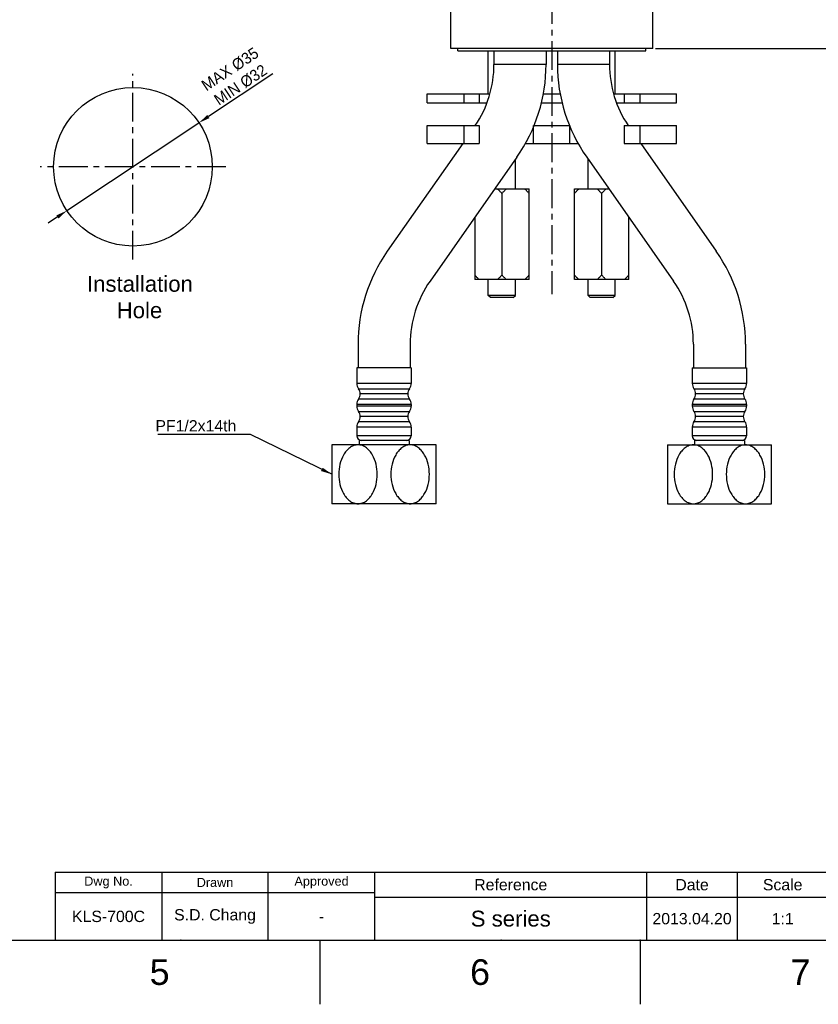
# Model space of a CAD drawing. Header units: millimetres. Extents: x 601 to 1195, y -13 to 407.
# Tile 2 of 6: x 903 to 1079, y -13 to 204. Entities that reach past the tile are written whole.
import ezdxf

# ---------------------------------------------------------------- set-up
doc = ezdxf.new("R2010")
doc.units = ezdxf.units.MM
doc.header["$LTSCALE"] = 0.1
doc.linetypes.add('CENTERX2', pattern=[101.6, 63.5, -12.7, 12.7, -12.7])
for name, color, linetype in [('02___PRT_ALL_AXES', 7, 'Continuous'), ('CENTER', 1, 'CENTERX2'), ('DIM', 3, 'Continuous'), ('FORM', 7, 'Continuous'), ('TEXT', 2, 'Continuous')]:
    doc.layers.add(name, color=color, linetype=linetype)
doc.styles.get("Standard").update_dxf_attribs({"font": 'arial_0.ttf'})
doc.dimstyles.new('ISO-25', dxfattribs={"dimtxt": 2.5, "dimasz": 2.5, "dimexe": 1.25, "dimexo": 0.625, "dimtad": 1, "dimtxsty": 'Standard', "dimcen": 2.5, "dimadec": 0, "dimazin": 0, "dimtfac": 1, "dimtmove": 0, "dimatfit": 3, "dimfxl": 1, "dimarcsym": 0})

# ---------------------------------------------------------------- blocks, each defined once
blk = doc.blocks.new('*D2')
at = {"layer": 'Defpoints', "color": 0, "transparency": 16777216}
for p in [(942.07, 181.32), (912.93, 161.93)]:
    blk.add_point(p, dxfattribs=at)
at = {"layer": 'DIM', "color": 0, "lineweight": -2, "transparency": 16777216}
for p, q in [((958.36, 192.16), (944.15, 182.7)), ((912.93, 161.93), (942.07, 181.32)), ((910.85, 160.54), (908.77, 159.16))]:
    blk.add_line(p, q, dxfattribs=at)
at = {"layer": 'DIM', "color": 0, "transparency": 16777216}
for points in [[(943.92, 183.05), (944.38, 182.36), (942.07, 181.32)], [(910.62, 160.89), (911.08, 160.2), (912.93, 161.93)]]:
    blk.add_solid(points, dxfattribs=at)
at = {"layer": 'DIM', "color": 0, "transparency": 16777216, "insert": (950.1, 191.42), "char_height": 2.5, "attachment_point": 5, "rotation": 33.6436}
blk.add_mtext('{\\fMS PGothic|b0|i0|c129|p34;MAX %%C35\\PMIN %%C32}', dxfattribs=at)
blk = doc.blocks.new('*D3')
at = {"layer": 'Defpoints', "color": 0, "transparency": 16777216}
for p in [(1020.42, 303.32), (1042.22, 197.72), (1084.63, 197.72)]:
    blk.add_point(p, dxfattribs=at)
at = {"layer": 'DIM', "color": 0, "lineweight": -2, "transparency": 16777216}
for p, q in [((1021.04, 303.32), (1085.88, 303.32)), ((1084.63, 300.82), (1084.63, 200.22)), ((1042.84, 197.72), (1085.88, 197.72))]:
    blk.add_line(p, q, dxfattribs=at)
at = {"layer": 'DIM', "color": 0, "transparency": 16777216}
for points in [[(1084.22, 300.82), (1085.05, 300.82), (1084.63, 303.32)], [(1084.22, 200.22), (1085.05, 200.22), (1084.63, 197.72)]]:
    blk.add_solid(points, dxfattribs=at)
at = {"layer": 'DIM', "color": 0, "transparency": 16777216, "insert": (1082.73, 250.52), "char_height": 2.5, "attachment_point": 5, "rotation": 90}
blk.add_mtext('105', dxfattribs=at)

msp = doc.modelspace()

# ---------------------------------------------------------------- linework, layer by layer
at = {"color": 7, "linetype": 'Continuous'}
for p, q in [((997.618, 197.724), (997.618, 277.724)), ((1042.218, 197.724), (1042.218, 277.724)), ((1042.218, 197.724), (997.618, 197.724)), ((1007.168, 197.224), (1007.168, 194.224)), ((1018.668, 197.224), (1018.668, 194.224)), ((1021.168, 197.224), (1021.168, 194.224)), ((1032.668, 197.224), (1032.668, 194.224)), ((1018.668, 194.224), (1007.168, 194.224)), ((1032.668, 194.224), (1021.168, 194.224)), ((992.419, 187.724), (1006.231, 187.724)), ((1000.511, 187.724), (1000.511, 185.724)), ((1003.922, 187.724), (1003.922, 185.724)), ((1033.606, 187.724), (1047.418, 187.724)), ((1035.914, 187.724), (1035.914, 185.724)), ((1039.326, 187.724), (1039.326, 185.724)), ((992.419, 185.724), (1005.561, 185.724)), ((1034.276, 185.724), (1047.418, 185.724)), ((992.419, 180.724), (1003.922, 180.724)), ((1000.511, 180.724), (1000.511, 176.724)), ((1003.922, 180.724), (1003.922, 176.724)), ((1035.914, 180.724), (1047.418, 180.724)), ((1035.914, 180.724), (1035.914, 176.724)), ((1039.326, 180.724), (1039.326, 176.724)), ((1000.269, 176.724), (983.634, 152.967)), ((992.419, 176.724), (1003.922, 176.724)), ((1035.914, 176.724), (1047.418, 176.724)), ((1039.568, 176.724), (1056.203, 152.967)), ((1012.203, 173.719), (993.054, 146.371)), ((1027.634, 173.719), (1046.783, 146.371)), ((1011.918, 143.224), (1005.918, 143.224)), ((1006.418, 142.724), (1005.918, 143.224)), ((1011.418, 142.724), (1006.418, 142.724)), ((1011.418, 142.724), (1011.918, 143.224)), ((1033.918, 143.224), (1027.918, 143.224)), ((1028.418, 142.724), (1027.918, 143.224)), ((1033.418, 142.724), (1028.418, 142.724)), ((1033.418, 142.724), (1033.918, 143.224)), ((977.168, 132.462), (977.168, 127.224)), ((988.668, 132.462), (988.668, 127.224)), ((1051.168, 132.462), (1051.168, 127.224)), ((1062.668, 132.462), (1062.668, 127.224)), ((976.918, 127.224), (976.918, 123.786)), ((988.918, 127.224), (988.918, 123.786)), ((1050.918, 127.224), (1050.918, 123.786)), ((1062.918, 127.224), (1062.918, 123.786)), ((988.918, 123.786), (976.918, 123.786)), ((977.293, 122.62), (988.543, 122.62)), ((1062.918, 123.786), (1050.918, 123.786)), ((1051.293, 122.62), (1062.543, 122.62)), ((988.543, 120.329), (977.293, 120.329)), ((988.168, 121.474), (977.668, 121.474)), ((1062.543, 120.329), (1051.293, 120.329)), ((1062.168, 121.474), (1051.668, 121.474)), ((988.918, 119.163), (976.918, 119.163)), ((976.918, 119.163), (976.918, 118.786)), ((988.918, 118.786), (976.918, 118.786)), ((977.293, 117.62), (988.543, 117.62)), ((988.918, 119.163), (988.918, 118.786)), ((1062.918, 119.163), (1050.918, 119.163)), ((1050.918, 119.163), (1050.918, 118.786)), ((1062.918, 118.786), (1050.918, 118.786)), ((1051.293, 117.62), (1062.543, 117.62)), ((1062.918, 119.163), (1062.918, 118.786)), ((988.543, 115.329), (977.293, 115.329)), ((988.168, 116.474), (977.668, 116.474)), ((1062.543, 115.329), (1051.293, 115.329)), ((1062.168, 116.474), (1051.668, 116.474)), ((988.918, 114.163), (976.918, 114.163)), ((976.918, 114.163), (976.918, 112.224)), ((988.918, 114.163), (988.918, 112.224)), ((1062.918, 114.163), (1050.918, 114.163)), ((1050.918, 114.163), (1050.918, 112.224)), ((1062.918, 114.163), (1062.918, 112.224)), ((988.918, 112.224), (976.918, 112.224)), ((1062.918, 112.224), (1050.918, 112.224)), ((994.418, 110.224), (971.418, 110.224)), ((971.418, 110.224), (971.418, 97.224)), ((994.418, 97.224), (994.418, 110.224)), ((1045.418, 110.224), (1068.418, 110.224)), ((1045.418, 110.224), (1045.418, 97.224)), ((1068.418, 97.224), (1068.418, 110.224)), ((994.418, 97.224), (971.418, 97.224)), ((1045.418, 97.224), (1068.418, 97.224))]:
    msp.add_line(p, q, dxfattribs=at)
for p, q in [((615.21, 0.869), (1180.867, 0.869)), ((968.746, 0.869), (968.746, -13.272)), ((1039.453, 0.869), (1039.453, -13.272))]:
    msp.add_line(p, q)
msp.add_circle((927.503, 171.623), 17.5)
for centre, radius, start, end in [((982.918, 194.224), 24.25, 326.1092, 0), ((982.918, 194.224), 35.75, 325, 0), ((1056.918, 194.224), 35.75, 180, 215), ((1056.918, 194.224), 24.25, 180, 213.8908), ((1012.918, 132.462), 35.75, 145, 180), ((1026.918, 132.462), 35.75, 0, 35), ((1012.918, 132.462), 24.25, 145, 180), ((1026.918, 132.462), 24.25, 0, 35), ((978.918, 123.786), 2, 180, 215.65909), ((975.668, 121.454), 2, 0.59003, 35.65909), ((990.168, 121.454), 2, 144.34091, 179.40997), ((986.918, 123.786), 2, 324.34091, 0), ((1052.918, 123.786), 2, 180, 215.65909), ((1049.668, 121.454), 2, 0.59003, 35.65909), ((1064.168, 121.454), 2, 144.34091, 179.40997), ((1060.918, 123.786), 2, 324.34091, 0), ((978.918, 119.163), 2, 144.34091, 180.00001), ((975.668, 121.495), 2, 324.34091, 359.40997), ((990.168, 121.495), 2, 180.59003, 215.65909), ((986.918, 119.163), 2, 359.99999, 35.65909), ((1052.918, 119.163), 2, 144.34091, 180.00001), ((1049.668, 121.495), 2, 324.34091, 359.40997), ((1064.168, 121.495), 2, 180.59003, 215.65909), ((1060.918, 119.163), 2, 359.99999, 35.65909), ((978.918, 118.786), 2, 180, 215.65909), ((975.668, 116.454), 2, 0.59003, 35.65909), ((990.168, 116.454), 2, 144.34091, 179.40997), ((986.918, 118.786), 2, 324.34091, 0), ((1052.918, 118.786), 2, 180, 215.65909), ((1049.668, 116.454), 2, 0.59003, 35.65909), ((1064.168, 116.454), 2, 144.34091, 179.40997), ((1060.918, 118.786), 2, 324.34091, 0), ((978.918, 114.163), 2, 144.34091, 180.00001), ((975.668, 116.495), 2, 324.34091, 359.40997), ((990.168, 116.495), 2, 180.59003, 215.65909), ((986.918, 114.163), 2, 359.99999, 35.65909), ((1052.918, 114.163), 2, 144.34091, 180.00001), ((1049.668, 116.495), 2, 324.34091, 359.40997), ((1064.168, 116.495), 2, 180.59003, 215.65909), ((1060.918, 114.163), 2, 359.99999, 35.65909), ((977.918, 112.224), 1, 180, 252), ((1051.918, 112.224), 1, 180, 252)]:
    msp.add_arc(centre, radius, start, end, dxfattribs=at)
for points, knots in [([(977.168, 110.224), (976.844, 110.224), (976.181, 110.102), (975.296, 109.602), (974.549, 108.876), (973.74, 107.688), (973.093, 105.948), (972.841, 103.724), (973.093, 101.501), (973.74, 99.76), (974.549, 98.573), (975.296, 97.847), (976.181, 97.347), (976.844, 97.224), (977.168, 97.224)], [0, 0, 0, 0, 0.0572909, 0.1160953, 0.1769596, 0.239658, 0.3685201, 0.5000007, 0.6314801, 0.7603422, 0.8230412, 0.8839056, 0.9427096, 1, 1, 1, 1]), ([(977.168, 97.224), (977.493, 97.224), (978.155, 97.347), (979.04, 97.847), (979.787, 98.573), (980.597, 99.76), (981.244, 101.501), (981.495, 103.724), (981.244, 105.948), (980.597, 107.688), (979.787, 108.876), (979.04, 109.602), (978.155, 110.102), (977.493, 110.224), (977.168, 110.224)], [0, 0, 0, 0, 0.0572909, 0.1160951, 0.1769594, 0.2396577, 0.368519, 0.4999994, 0.6314799, 0.7603427, 0.8230416, 0.8839057, 0.9427096, 1, 1, 1, 1]), ([(988.668, 110.224), (988.344, 110.224), (987.681, 110.102), (986.796, 109.602), (986.049, 108.876), (985.24, 107.688), (984.593, 105.948), (984.341, 103.724), (984.593, 101.501), (985.24, 99.76), (986.049, 98.573), (986.796, 97.847), (987.681, 97.347), (988.344, 97.224), (988.668, 97.224)], [0, 0, 0, 0, 0.0572906, 0.1160948, 0.1769589, 0.2396571, 0.3685189, 0.4999998, 0.6314797, 0.7603432, 0.8230422, 0.8839062, 0.9427098, 1, 1, 1, 1]), ([(988.668, 97.224), (988.993, 97.224), (989.655, 97.347), (990.54, 97.847), (991.287, 98.573), (992.097, 99.76), (992.744, 101.501), (992.995, 103.724), (992.744, 105.948), (992.097, 107.688), (991.287, 108.876), (990.54, 109.602), (989.655, 110.102), (988.993, 110.224), (988.668, 110.224)], [0, 0, 0, 0, 0.0572909, 0.1160953, 0.1769596, 0.2396579, 0.3685193, 0.4999997, 0.6314802, 0.7603426, 0.823041, 0.8839052, 0.9427094, 1, 1, 1, 1]), ([(1051.168, 110.224), (1050.844, 110.224), (1050.181, 110.102), (1049.296, 109.602), (1048.549, 108.876), (1047.74, 107.688), (1047.093, 105.948), (1046.841, 103.724), (1047.093, 101.501), (1047.74, 99.76), (1048.549, 98.573), (1049.296, 97.847), (1050.181, 97.347), (1050.844, 97.224), (1051.168, 97.224)], [0, 0, 0, 0, 0.0572908, 0.1160951, 0.1769592, 0.2396575, 0.3685198, 0.5000002, 0.6314803, 0.7603426, 0.8230412, 0.8839053, 0.9427095, 1, 1, 1, 1]), ([(1051.168, 97.224), (1051.493, 97.224), (1052.155, 97.347), (1053.04, 97.847), (1053.787, 98.573), (1054.597, 99.76), (1055.244, 101.501), (1055.495, 103.724), (1055.244, 105.948), (1054.597, 107.688), (1053.787, 108.875), (1053.04, 109.602), (1052.155, 110.102), (1051.493, 110.224), (1051.168, 110.224)], [0, 0, 0, 0, 0.057291, 0.1160956, 0.1769599, 0.239658, 0.3685193, 0.4999996, 0.6314796, 0.7603408, 0.8230392, 0.8839038, 0.9427088, 1, 1, 1, 1]), ([(1062.668, 110.224), (1062.344, 110.224), (1061.681, 110.102), (1060.796, 109.602), (1060.049, 108.876), (1059.24, 107.688), (1058.593, 105.948), (1058.341, 103.724), (1058.593, 101.501), (1059.24, 99.76), (1060.049, 98.573), (1060.796, 97.847), (1061.681, 97.347), (1062.344, 97.224), (1062.668, 97.224)], [0, 0, 0, 0, 0.0572906, 0.1160948, 0.1769589, 0.2396571, 0.3685189, 0.4999998, 0.6314797, 0.7603432, 0.8230422, 0.8839062, 0.9427098, 1, 1, 1, 1]), ([(1062.668, 97.224), (1062.993, 97.224), (1063.655, 97.347), (1064.54, 97.847), (1065.287, 98.573), (1066.097, 99.76), (1066.744, 101.501), (1066.995, 103.724), (1066.744, 105.948), (1066.097, 107.688), (1065.287, 108.876), (1064.54, 109.602), (1063.655, 110.102), (1062.993, 110.224), (1062.668, 110.224)], [0, 0, 0, 0, 0.0572908, 0.116095, 0.1769593, 0.2396575, 0.3685189, 0.4999993, 0.6314798, 0.7603427, 0.8230415, 0.8839056, 0.9427096, 1, 1, 1, 1])]:
    msp.add_open_spline(points, degree=3, knots=knots, dxfattribs=at)
for p in [(938.039, 0.869), (1008.746, 0.869), (1039.453, 0.869)]:
    msp.add_point(p)
at = {"layer": '02___PRT_ALL_AXES', "color": 7, "linetype": 'Continuous'}
for p, q in [((999.169, 197.224), (999.169, 197.724)), ((999.169, 197.224), (1040.669, 197.224)), ((1005.918, 187.724), (1005.918, 197.224)), ((1033.918, 187.724), (1033.918, 197.224)), ((1040.669, 197.224), (1040.669, 197.724)), ((992.418, 185.724), (992.418, 187.724)), ((1018.005, 187.724), (1021.832, 187.724)), ((1047.418, 185.724), (1047.418, 187.724)), ((1017.538, 185.724), (1022.298, 185.724)), ((992.418, 176.724), (992.418, 180.724)), ((1015.918, 180.724), (1023.918, 180.724)), ((1015.918, 176.724), (1015.918, 180.724)), ((1023.918, 176.724), (1023.918, 180.724)), ((1047.418, 176.724), (1047.418, 180.724)), ((1013.982, 176.724), (1025.855, 176.724)), ((1011.918, 166.724), (1011.918, 173.312)), ((1027.918, 166.724), (1027.918, 173.312)), ((1007.305, 166.724), (1014.918, 166.724)), ((1008.918, 165.724), (1008.918, 147.724)), ((1014.918, 146.724), (1014.918, 166.724)), ((1024.918, 166.724), (1032.531, 166.724)), ((1024.918, 146.724), (1024.918, 166.724)), ((1030.918, 165.724), (1030.918, 147.724)), ((1002.918, 160.459), (1002.918, 146.724)), ((1036.918, 146.724), (1036.918, 160.459)), ((1014.918, 146.724), (1002.918, 146.724)), ((1005.918, 143.224), (1005.918, 146.724)), ((1011.918, 143.224), (1011.918, 146.724)), ((1036.918, 146.724), (1024.918, 146.724)), ((1027.918, 143.224), (1027.918, 146.724)), ((1033.918, 143.224), (1033.918, 146.724)), ((977.168, 132.462), (977.168, 127.224)), ((988.668, 132.462), (988.668, 127.224)), ((1051.168, 132.462), (1051.168, 127.224)), ((1062.668, 132.462), (1062.668, 127.224)), ((988.918, 127.224), (976.918, 127.224)), ((976.918, 127.224), (976.918, 123.786)), ((988.918, 127.224), (988.918, 123.786)), ((1050.918, 127.224), (1062.918, 127.224)), ((1050.918, 127.224), (1050.918, 123.786)), ((1062.918, 127.224), (1062.918, 123.786)), ((976.918, 119.163), (976.918, 118.786)), ((988.918, 119.163), (988.918, 118.786)), ((1050.918, 119.163), (1050.918, 118.786)), ((1062.918, 119.163), (1062.918, 118.786)), ((976.918, 114.163), (976.918, 112.224)), ((988.918, 114.163), (988.918, 112.224)), ((1050.918, 114.163), (1050.918, 112.224)), ((1062.918, 114.163), (1062.918, 112.224)), ((988.418, 111.224), (977.418, 111.224)), ((977.418, 111.224), (977.418, 110.224)), ((988.418, 111.224), (988.418, 110.224)), ((1062.418, 111.224), (1051.418, 111.224)), ((1051.418, 111.224), (1051.418, 110.224)), ((1062.418, 111.224), (1062.418, 110.224))]:
    msp.add_line(p, q, dxfattribs=at)
for centre, start, end in [((977.918, 112.224), 180, 270), ((987.918, 112.224), 270, 0), ((1051.918, 112.224), 180, 270), ((1061.918, 112.224), 270, 0)]:
    msp.add_arc(centre, 1, start, end, dxfattribs=at)
for points, knots in [([(1008.918, 165.724), (1008.763, 165.904), (1008.443, 166.252), (1008.097, 166.574), (1007.916, 166.724)], [0, 0, 0, 0, 0.5029359, 1, 1, 1, 1]), ([(1009.921, 166.724), (1009.74, 166.574), (1009.393, 166.252), (1009.074, 165.904), (1008.918, 165.724)], [0, 0, 0, 0, 0.4970641, 1, 1, 1, 1]), ([(1014.918, 165.724), (1014.763, 165.904), (1014.443, 166.252), (1014.097, 166.574), (1013.916, 166.724)], [0, 0, 0, 0, 0.5029359, 1, 1, 1, 1]), ([(1025.921, 166.724), (1025.74, 166.574), (1025.393, 166.252), (1025.074, 165.904), (1024.918, 165.724)], [0, 0, 0, 0, 0.4970641, 1, 1, 1, 1]), ([(1030.918, 165.724), (1030.763, 165.904), (1030.443, 166.252), (1030.097, 166.574), (1029.916, 166.724)], [0, 0, 0, 0, 0.5029359, 1, 1, 1, 1]), ([(1031.921, 166.724), (1031.74, 166.574), (1031.393, 166.252), (1031.074, 165.904), (1030.918, 165.724)], [0, 0, 0, 0, 0.4970641, 1, 1, 1, 1]), ([(1003.921, 146.724), (1003.74, 146.874), (1003.393, 147.196), (1003.074, 147.545), (1002.918, 147.724)], [0, 0, 0, 0, 0.4970641, 1, 1, 1, 1]), ([(1008.918, 147.724), (1008.763, 147.545), (1008.443, 147.196), (1008.097, 146.874), (1007.916, 146.724)], [0, 0, 0, 0, 0.5029359, 1, 1, 1, 1]), ([(1009.921, 146.724), (1009.74, 146.874), (1009.393, 147.196), (1009.074, 147.545), (1008.918, 147.724)], [0, 0, 0, 0, 0.4970641, 1, 1, 1, 1]), ([(1014.918, 147.724), (1014.763, 147.545), (1014.443, 147.196), (1014.097, 146.874), (1013.916, 146.724)], [0, 0, 0, 0, 0.5029359, 1, 1, 1, 1]), ([(1025.921, 146.724), (1025.74, 146.874), (1025.393, 147.196), (1025.074, 147.545), (1024.918, 147.724)], [0, 0, 0, 0, 0.4970641, 1, 1, 1, 1]), ([(1030.918, 147.724), (1030.763, 147.545), (1030.443, 147.196), (1030.097, 146.874), (1029.916, 146.724)], [0, 0, 0, 0, 0.5029359, 1, 1, 1, 1]), ([(1031.921, 146.724), (1031.74, 146.874), (1031.393, 147.196), (1031.074, 147.545), (1030.918, 147.724)], [0, 0, 0, 0, 0.4970641, 1, 1, 1, 1]), ([(1036.918, 147.724), (1036.763, 147.545), (1036.443, 147.196), (1036.097, 146.874), (1035.916, 146.724)], [0, 0, 0, 0, 0.5029359, 1, 1, 1, 1])]:
    msp.add_open_spline(points, degree=3, knots=knots, dxfattribs=at)
at = {"layer": 'CENTER'}
for p, q in [((1019.919, 321.256), (1019.919, 143.491)), ((927.503, 151.123), (927.503, 192.123)), ((948.003, 171.623), (907.003, 171.623))]:
    msp.add_line(p, q, dxfattribs=at)
at = {"layer": 'FORM'}
for p, q in [((910.367, 15.869), (1180.867, 15.869)), ((910.367, 15.869), (910.367, 0.869)), ((933.867, 15.869), (933.867, 0.869)), ((957.367, 0.869), (957.367, 15.869)), ((980.867, 0.869), (980.867, 15.869)), ((1040.867, 0.869), (1040.867, 15.869)), ((1040.867, 0.869), (1040.867, 15.869)), ((1040.867, 0.869), (1040.867, 15.869)), ((1060.867, 0.869), (1060.867, 15.869)), ((980.867, 11.369), (910.367, 11.369)), ((980.867, 10.369), (1120.867, 10.369))]:
    msp.add_line(p, q, dxfattribs=at)
at = {"layer": 'TEXT'}
msp.add_point((957.367, 11.369), dxfattribs=at)

# ---------------------------------------------------------------- texts
at = {"char_height": 5.657, "attachment_point": 5}
for s, insert in [('5', (933.392, -6.202)), ('6', (1004.099, -6.202)), ('7', (1074.806, -6.202))]:
    msp.add_mtext_dynamic_manual_height_columns(s, width=50, gutter_width=12.5, heights=[0], dxfattribs=dict(at, insert=insert))
at = {"layer": 'DIM', "insert": (950.323, 113.15), "char_height": 2.5, "attachment_point": 9}
msp.add_mtext('PF1/2x14th', dxfattribs=at)
at = {"layer": 'TEXT'}
for s, width, insert, char_height, attachment_point in [('\\pi2.7698;Installation \\P\\pi9.3305;Hole', 28.12245, (914.59, 147.523), 3.5, 1), ('Dwg No.', 23.5, (922.117, 13.619), 2, 5), ('Drawn', 23.5, (945.617, 13.619), 2, 5), ('Approved', 23.5, (969.117, 13.619), 2, 5), ('Reference', 60, (1010.867, 13.119), 2.5, 5), ('Date', 20, (1050.867, 13.119), 2.5, 5), ('Scale', 20, (1070.867, 13.119), 2.5, 5), ('KLS-700C', 23.5, (922.117, 6.119), 2.5, 5), ('S.D. Chang', 23.5, (945.617, 6.119), 2.5, 5), ('S series', 60, (1010.867, 5.619), 3.5, 5), ('2013.04.20', 20, (1050.867, 5.619), 2.5, 5), ('1:1', 20, (1070.867, 5.619), 2.5, 5), ('-', 23.5, (969.117, 6.119), 2.5, 5)]:
    msp.add_mtext_dynamic_manual_height_columns(s, width=width, gutter_width=12.5, heights=[0], dxfattribs=dict(at, insert=insert, char_height=char_height, attachment_point=attachment_point))

# ---------------------------------------------------------------- dimensions: what is measured, and where the dimension line sits
at = {"layer": 'DIM'}
dim = msp.add_linear_dim(base=(1084.632, 197.724), p1=(1020.418, 303.323), p2=(1042.218, 197.724), angle=90, text='105', dimstyle='ISO-25', dxfattribs=at)
dim.commit()
dim.dimension.update_dxf_attribs({"geometry": '*D3', "text_midpoint": (1082.731, 250.523)})
dim = msp.add_diameter_dim_2p(p1=(912.935, 161.928), p2=(942.072, 181.319), text='{\\fMS PGothic|b0|i0|c129|p34;MAX %%C35\\PMIN %%C32}', dimstyle='ISO-25', dxfattribs=at)
dim.commit()
dim.dimension.update_dxf_attribs({"geometry": '*D2', "text_midpoint": (950.098, 191.423)})

# ---------------------------------------------------------------- leaders
at = {"layer": 'DIM', "annotation_type": 0, "has_hookline": 1, "hookline_direction": 1, "text_width": 17.355}
msp.add_leader([(971.418, 103.724), (953.448, 112.525), (950.948, 112.525)], dimstyle='ISO-25', dxfattribs=at)

doc.saveas('drawing.dxf')
